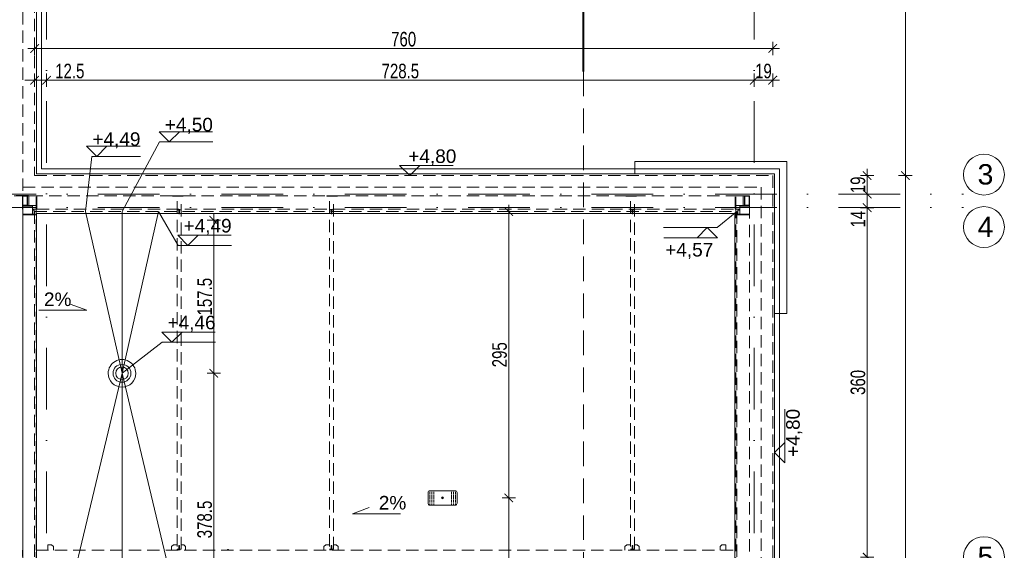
# Model space of a CAD drawing. Header units: millimetres. Extents: x -13532 to 2392, y -5241 to 5322.
# Tile 15 of 256: x -10312 to -9298, y -928 to -381. Entities that reach past the tile are written whole.
import ezdxf

# ---------------------------------------------------------------- set-up
doc = ezdxf.new("R2010")
doc.units = ezdxf.units.MM
for name, pattern in [('DASH', [0.75, 0.5, -0.25]), ('DASHED', [19.05, 12.7, -6.35]), ('KRESKAKROPKA2', [12.7, 6.35, -3.175, 0, -3.175])]:
    doc.linetypes.add(name, pattern=pattern)
doc.layers.get('0').update_dxf_attribs({"lineweight": 9, "true_color": 0x939393})
doc.layers.get('Defpoints').update_dxf_attribs({"true_color": 0xdae6d4})
for name, color, linetype, lineweight in [('- AGP-1_OPISY', 7, 'Continuous', 9), ('- AGP-1_WYMIARY', 8, 'Continuous', 9), ('cz-sr', 150, 'Continuous', 15), ('dach', 151, 'Continuous', 9), ('dach yo', 220, 'Continuous', 13), ('LINII', 7, 'Continuous', 15), ('Wymiarowanie - Poziomy - AGP1', 172, 'Continuous', 5)]:
    doc.layers.add(name, color=color, linetype=linetype, lineweight=lineweight)
for name, color, linetype, lineweight, true_color in [('a___wymiary', 7, 'Continuous', 5, 0x666666), ('KONSTRUKCJA - CIE - AGP1', 7, 'Continuous', 5, 0xbfbfbf), ('OPIS - AGP1', 7, 'Continuous', 0, 0x7f7f7f), ('OSI', 7, 'KRESKAKROPKA2', 5, 0x7f7f7f), ('wymiary', 7, 'Continuous', 5, 0x7f7f7f), ('WYMIARY - AGP1', 7, 'Continuous', 5, 0x716d5a)]:
    doc.layers.add(name, color=color, linetype=linetype, lineweight=lineweight, true_color=true_color)
doc.styles.add('ARIAL', font='arial.ttf', dxfattribs={"width": 0.8})
doc.styles.add('ARIAL NARROW', font='ARIALN.TTF', dxfattribs={"width": 0.9})
doc.styles.add('GENERATED_STYLE_2', font='ARIAL.TTF', dxfattribs={"width": 0.999153})
doc.dimstyles.new('wymiary agp1', dxfattribs={"dimtxt": 15, "dimasz": 5, "dimexe": 5, "dimexo": 5, "dimgap": 1.8, "dimtad": 1, "dimdec": 3, "dimrnd": 0.5, "dimdsep": 46, "dimtxsty": 'ARIAL NARROW', "dimblk": 'znacznik', "dimcen": 1.5, "dimse1": 1, "dimse2": 1, "dimclrd": 256, "dimclre": 256, "dimazin": 0, "dimtfac": 1, "dimtdec": 3, "dimtmove": 1, "dimatfit": 3, "dimldrblk": 'znacznik', "dimfxl": 1000, "dimfxlon": 1, "dimlwd": -1, "dimarcsym": 0})

# ---------------------------------------------------------------- blocks, each defined once
blk = doc.blocks.new('Z$W@#173E0F83')
at = {"layer": 'cz-sr'}
for p, q in [((142.4, 13.9), (142.4, 1.4)), ((-14, -142.5), (-1.5, -142.5))]:
    blk.add_line(p, q, dxfattribs=at)
for points in [[(142.4, 13.9), (-14, 13.9), (-14, -142.5)], [(142.4, 6.4), (-6.5, 6.4), (-6.5, -142.5)], [(142.4, 1.4), (-1.5, 1.4), (-1.5, -142.5)]]:
    blk.add_lwpolyline(points, dxfattribs=at)
blk = doc.blocks.new('osi')
at = {"layer": 'OSI', "ltscale": 10}
for p, q in [((-10284.4, 845.9), (-10284.4, 3158.9)), ((-9555.7, 845.9), (-9555.7, 3158.9)), ((-11756.7, 2211.9), (-9340.1, 2211.9)), ((-11756.7, 2197.9), (-9340.1, 2197.9))]:
    blk.add_line(p, q, dxfattribs=at)
at = {"layer": 'OSI', "linetype": 'Continuous'}
for centre in [(-9319.1, 2231.9), (-9319.1, 2177.9), (-9319.1, 1837.9)]:
    blk.add_circle(centre, 21, dxfattribs=at)
at = {"layer": 'LINII', "color": 18, "true_color": 0x000000, "char_height": 21, "width": 20.203, "attachment_point": 1, "style": 'ARIAL'}
for s, insert in [('{\\fArial|b0|i0|c238|p34;\\W1;3}', (-9325.7, 2242.7)), ('{\\fArial|b0|i0|c238|p34;\\W1;4}', (-9325.7, 2188.7)), ('{\\fArial|b0|i0|c238|p34;\\W1;5}', (-9325.7, 1848.7))]:
    blk.add_mtext(s, dxfattribs=dict(at, insert=insert))
blk = doc.blocks.new('zabezp')
at = {"layer": '- AGP-1_WYMIARY'}
h = blk.add_hatch(color=7, dxfattribs=at)
h.dxf.hatch_style = 1
h.paths.add_polyline_path([(-16112.6, 5302.1, 1), (-16114.6, 5302.1, 1)])
at = {"layer": '- AGP-1_WYMIARY', "color": 7}
blk.add_lwpolyline([(-16128.5, 5307.5), (-16128.5, 5296.6, 0.414214), (-16126.5, 5294.6), (-16100.7, 5294.6, 0.414214), (-16098.7, 5296.6), (-16098.7, 5307.5, 0.414214), (-16100.7, 5309.5), (-16126.5, 5309.5, 0.414214)], format="xyb", close=True, dxfattribs=at)
at = {"layer": '- AGP-1_WYMIARY', "color": 7, "linetype": 'DASH', "ltscale": 2}
for points in [[(-16126.7, 5309.5), (-16126.7, 5294.6)], [(-16124.7, 5309.5), (-16124.7, 5294.6)], [(-16122.7, 5309.5), (-16122.7, 5294.6)], [(-16104.4, 5309.5), (-16104.4, 5294.6)], [(-16102.4, 5309.5), (-16102.4, 5294.6)], [(-16100.4, 5309.5), (-16100.4, 5294.6)]]:
    blk.add_lwpolyline(points, dxfattribs=at)
at = {"layer": '- AGP-1_WYMIARY', "color": 7}
blk.add_circle((-16113.6, 5302.1), 1, dxfattribs=at)
blk = doc.blocks.new('znacznik')
at = {"layer": 'a___wymiary'}
for p, q in [((1.39, 0), (-1.39, 0)), ((0, 1.39), (0, -1.39))]:
    blk.add_line(p, q, dxfattribs=at)
at = {"layer": 'a___wymiary', "const_width": 0.2}
blk.add_lwpolyline([(0.88, 0.88), (-0.88, -0.88)], dxfattribs=at)
blk = doc.blocks.new('*D665')
at = {"layer": 'Defpoints', "color": 0}
for p in [(-9861.7, -873.9), (-9808.4, -873.9), (-9861.7, -1373.9)]:
    blk.add_point(p, dxfattribs=at)
at = {"layer": 'WYMIARY - AGP1'}
blk.add_line((-9808.4, -1368.9), (-9808.4, -878.9), dxfattribs=at)
at = {"layer": 'WYMIARY - AGP1', "xscale": 5, "yscale": 5, "zscale": 5}
for p, rotation in [((-9808.4, -873.9), 90), ((-9808.4, -1373.9), 270)]:
    blk.add_blockref('znacznik', p, dxfattribs=dict(at, rotation=rotation))
at = {"layer": 'WYMIARY - AGP1', "color": 18, "true_color": 0x000000, "insert": (-9817.9, -1123.9), "char_height": 15, "attachment_point": 5, "rotation": 90, "style": 'ARIAL NARROW'}
blk.add_mtext('500', dxfattribs=at)
blk = doc.blocks.new('*D666')
at = {"layer": 'Defpoints', "color": 0}
for p in [(-10230.2, -578.9), (-9808.4, -578.9), (-9861.7, -873.9)]:
    blk.add_point(p, dxfattribs=at)
at = {"layer": 'WYMIARY - AGP1'}
blk.add_line((-9808.4, -868.9), (-9808.4, -583.9), dxfattribs=at)
at = {"layer": 'WYMIARY - AGP1', "xscale": 5, "yscale": 5, "zscale": 5}
for p, rotation in [((-9808.4, -578.9), 90), ((-9808.4, -873.9), 270)]:
    blk.add_blockref('znacznik', p, dxfattribs=dict(at, rotation=rotation))
at = {"layer": 'WYMIARY - AGP1', "color": 18, "true_color": 0x000000, "insert": (-9817.9, -726.4), "char_height": 15, "attachment_point": 5, "rotation": 90, "style": 'ARIAL NARROW'}
blk.add_mtext('295', dxfattribs=at)
blk = doc.blocks.new('DFGSGSGS')
at = {"layer": '- AGP-1_OPISY', "lineweight": 40}
blk.add_lwpolyline([(-9731.4, 2338.1), (-9731.4, 2413.8), (-9678.5, 2413.8), (-9731.4, 2438.6)], dxfattribs=at)
at = {"layer": '- AGP-1_OPISY', "linetype": 'DASHED', "lineweight": 0, "ltscale": 2}
blk.add_lwpolyline([(-9731.4, 2338.1), (-9731.4, 950)], dxfattribs=at)
blk = doc.blocks.new('*D1020')
at = {"layer": 'Defpoints', "color": 0}
for p in [(-9536.6, -410.9), (-10296.7, -541.9), (-9536.6, -550.9)]:
    blk.add_point(p, dxfattribs=at)
at = {"layer": 'WYMIARY - AGP1'}
blk.add_line((-10291.7, -410.9), (-9541.6, -410.9), dxfattribs=at)
at = {"layer": 'WYMIARY - AGP1', "xscale": 5, "yscale": 5, "zscale": 5, "rotation": 180}
blk.add_blockref('znacznik', (-10296.7, -410.9), dxfattribs=at)
at = {"layer": 'WYMIARY - AGP1', "xscale": 5, "yscale": 5, "zscale": 5}
blk.add_blockref('znacznik', (-9536.6, -410.9), dxfattribs=at)
at = {"layer": 'WYMIARY - AGP1', "color": 18, "true_color": 0x000000, "insert": (-9916.7, -401.4), "char_height": 15, "attachment_point": 5, "style": 'ARIAL NARROW'}
blk.add_mtext('760', dxfattribs=at)
blk = doc.blocks.new('*D1021')
at = {"layer": 'Defpoints', "color": 0}
for p in [(-9504.9, -541.9), (-9400, -541.9), (-9504.9, -1696.7)]:
    blk.add_point(p, dxfattribs=at)
at = {"layer": 'WYMIARY - AGP1'}
blk.add_line((-9400, -1691.7), (-9400, -546.9), dxfattribs=at)
at = {"layer": 'WYMIARY - AGP1', "xscale": 5, "yscale": 5, "zscale": 5}
for p, rotation in [((-9400, -541.9), 90), ((-9400, -1696.7), 270)]:
    blk.add_blockref('znacznik', p, dxfattribs=dict(at, rotation=rotation))
at = {"layer": 'WYMIARY - AGP1', "color": 18, "true_color": 0x000000, "insert": (-9409.5, -1092.6), "char_height": 15, "attachment_point": 5, "rotation": 90, "style": 'ARIAL NARROW'}
blk.add_mtext('1155', dxfattribs=at)
blk = doc.blocks.new('*D1186')
at = {"layer": 'Defpoints', "color": 0}
for p in [(-9527.5, -574.9), (-9439.4, -574.9), (-9527.5, -934.9)]:
    blk.add_point(p, dxfattribs=at)
at = {"layer": 'WYMIARY - AGP1'}
blk.add_line((-9439.4, -929.9), (-9439.4, -579.9), dxfattribs=at)
at = {"layer": 'WYMIARY - AGP1', "xscale": 5, "yscale": 5, "zscale": 5}
for p, rotation in [((-9439.4, -574.9), 90), ((-9439.4, -934.9), 270)]:
    blk.add_blockref('znacznik', p, dxfattribs=dict(at, rotation=rotation))
at = {"layer": 'WYMIARY - AGP1', "color": 18, "true_color": 0x000000, "insert": (-9448.8, -754.9), "char_height": 15, "attachment_point": 5, "rotation": 90, "style": 'ARIAL NARROW'}
blk.add_mtext('360', dxfattribs=at)
blk = doc.blocks.new('*D2812')
at = {"layer": 'Defpoints', "color": 0}
for p in [(-10185.7, -587.9), (-10112.2, -587.9), (-10173.6, -745.4)]:
    blk.add_point(p, dxfattribs=at)
at = {"layer": 'WYMIARY - AGP1'}
blk.add_line((-10112.2, -740.4), (-10112.2, -592.9), dxfattribs=at)
at = {"layer": 'WYMIARY - AGP1', "xscale": 5, "yscale": 5, "zscale": 5}
for p, rotation in [((-10112.2, -587.9), 90), ((-10112.2, -745.4), 270)]:
    blk.add_blockref('znacznik', p, dxfattribs=dict(at, rotation=rotation))
at = {"layer": 'WYMIARY - AGP1', "color": 18, "true_color": 0x000000, "insert": (-10121.6, -666.6), "char_height": 15, "attachment_point": 5, "rotation": 90, "style": 'ARIAL NARROW'}
blk.add_mtext('157.5', dxfattribs=at)
blk = doc.blocks.new('*D2813')
at = {"layer": 'Defpoints', "color": 0}
for p in [(-10173.6, -745.4), (-10166.7, -1123.9), (-10112.2, -1123.9)]:
    blk.add_point(p, dxfattribs=at)
at = {"layer": 'WYMIARY - AGP1'}
blk.add_line((-10112.2, -750.4), (-10112.2, -1118.9), dxfattribs=at)
at = {"layer": 'WYMIARY - AGP1', "xscale": 5, "yscale": 5, "zscale": 5}
for p, rotation in [((-10112.2, -745.4), 90), ((-10112.2, -1123.9), 270)]:
    blk.add_blockref('znacznik', p, dxfattribs=dict(at, rotation=rotation))
at = {"layer": 'WYMIARY - AGP1', "color": 18, "true_color": 0x000000, "insert": (-10121.6, -896.1), "char_height": 15, "attachment_point": 5, "rotation": 90, "style": 'ARIAL NARROW'}
blk.add_mtext('378.5', dxfattribs=at)
blk = doc.blocks.new('dffdh')
at = {"layer": 'KONSTRUKCJA - CIE - AGP1', "linetype": 'DASHED'}
for p, q in [((-31539, 7096.7), (-31553.6, 7096.7)), ((-31553.6, 7096.4), (-31545, 7096.4)), ((-31540, 7096.4), (-31545, 7096.4)), ((-31545, 7086.4), (-31545, 7096.4)), ((-31545, 7092.4), (-31545, 7096.4)), ((-31545, 7092.4), (-31545, 7092.4)), ((-31545, 7092.2), (-31545, 7092.4)), ((-31545, 7092.4), (-31545, 7092.2)), ((-31545, 7091.9), (-31545, 7092.2)), ((-31545, 7092.2), (-31545, 7091.9)), ((-31545, 7091.4), (-31545, 7091.9)), ((-31545, 7091.9), (-31545, 7091.4)), ((-31545, 7090.9), (-31545, 7091.4)), ((-31545, 7091.4), (-31545, 7090.9)), ((-31545, 7090.5), (-31545, 7090.9)), ((-31545, 7090.9), (-31545, 7090.5)), ((-31545, 7090.5), (-31545, 7090.4)), ((-31545, 7090.4), (-31545, 7090.5)), ((-31545, 7086.4), (-31545, 7090.4)), ((-31545, 7090.4), (-31545, 7090.4)), ((-31544.6, 7086.8), (-31544.6, 7096)), ((-31544.6, 7096), (-31540.4, 7096)), ((-31540.4, 7096), (-31540.4, 7086.8)), ((-31540.4, 7092.4), (-31540.4, 7096)), ((-31540.4, 7092.4), (-31540.4, 7092.4)), ((-31540.4, 7092.2), (-31540.4, 7092.4)), ((-31540.4, 7092.4), (-31540.4, 7092.2)), ((-31540.4, 7091.9), (-31540.4, 7092.2)), ((-31540.4, 7092.2), (-31540.4, 7091.9)), ((-31540.4, 7091.4), (-31540.4, 7091.9)), ((-31540.4, 7091.9), (-31540.4, 7091.4)), ((-31540.4, 7090.9), (-31540.4, 7091.4)), ((-31540.4, 7091.4), (-31540.4, 7090.9)), ((-31540.4, 7090.5), (-31540.4, 7090.9)), ((-31540.4, 7090.9), (-31540.4, 7090.5)), ((-31540.4, 7090.5), (-31540.4, 7090.4)), ((-31540.4, 7090.4), (-31540.4, 7090.5)), ((-31540.4, 7086.8), (-31540.4, 7090.4)), ((-31540.4, 7090.4), (-31540.4, 7090.4)), ((-31540, 7096.4), (-31539.9, 7096.4)), ((-31540, 7086.4), (-31540, 7096.4)), ((-31540, 7096.2), (-31539.9, 7096.2)), ((-31540, 7096.1), (-31539.9, 7096.1)), ((-31539.9, 7096.4), (-31538.4, 7096.4)), ((-31539.9, 7086.4), (-31539.9, 7096.4)), ((-31539, 7096.4), (-31539, 7096.7)), ((-31538.4, 7096.4), (-31530.9, 7096.4)), ((-31538.4, 7086.4), (-31538.4, 7096.4)), ((-31530.3, 7096.4), (-31530.9, 7096.4)), ((-31530.9, 7082.4), (-31530.9, 7096.4)), ((-31530.3, 7082.4), (-31530.3, 7096.4)), ((-31390.7, 7096.4), (-31530.3, 7096.4)), ((-31530.3, 7096.4), (-31530.3, 7082.4)), ((-31390.7, 7096), (-31390.7, 7096.4)), ((-31390.7, 7096.4), (-31390.2, 7096.4)), ((-31390.7, 7096.1), (-31390.2, 7096.1)), ((-31379.7, 7096), (-31390.7, 7096)), ((-31380.2, 7096.4), (-31390.2, 7096.4)), ((-31390.2, 7096), (-31390.2, 7096.4)), ((-31390.2, 7096.4), (-31390.2, 7096)), ((-31385.8, 7090.7), (-31385.8, 6732.1)), ((-31381.8, 6732.1), (-31381.8, 7090.7)), ((-31380.2, 7096), (-31380.2, 7096.4)), ((-31380.2, 7096.4), (-31379.7, 7096.4)), ((-31380.2, 7096.1), (-31379.7, 7096.1)), ((-31379.7, 7096.4), (-31379.7, 7096)), ((-31379.7, 7096.4), (-31231.7, 7096.4)), ((-31231.7, 7096.4), (-31231.2, 7096.4)), ((-31231.7, 7096), (-31231.7, 7096.4)), ((-31231.7, 7096.1), (-31231.2, 7096.1)), ((-31220.7, 7096), (-31231.7, 7096)), ((-31220.8, 7096.4), (-31231.2, 7096.4)), ((-31231.2, 7096.4), (-31231.2, 7096.4)), ((-31221.2, 7096.4), (-31231.2, 7096.4)), ((-31231.2, 7096), (-31231.2, 7096.4)), ((-31231.2, 7096.4), (-31231.2, 7096)), ((-31228.8, 7090.7), (-31228.8, 6732.1)), ((-31224.8, 6732.1), (-31224.8, 7090.7)), ((-31221.2, 7096.1), (-31221.2, 7096.4)), ((-31221.2, 7096), (-31221.2, 7096.4)), ((-31221.2, 7096.1), (-31220.7, 7096.1)), ((-31220.8, 7096.1), (-31220.8, 7096.4)), ((-31220.8, 7096.4), (-31220.7, 7096.4)), ((-31220.7, 7096.4), (-31220.7, 7096)), ((-31220.7, 7096.4), (-30923.7, 7096.4)), ((-30923.7, 7096), (-30923.7, 7096.4)), ((-30923.7, 7096.4), (-30923.2, 7096.4)), ((-30923.7, 7096.1), (-30923.2, 7096.1)), ((-30912.7, 7096), (-30923.7, 7096)), ((-30913.2, 7096.4), (-30923.2, 7096.4)), ((-30923.2, 7096.4), (-30923.2, 7096)), ((-30923.2, 7096), (-30923.2, 7096.4)), ((-30918.8, 7090.7), (-30918.8, 6732.1)), ((-30914.8, 6732.1), (-30914.8, 7090.7)), ((-30913.2, 7096), (-30913.2, 7096.4)), ((-30913.2, 7096.4), (-30912.7, 7096.4)), ((-30913.2, 7096.1), (-30912.7, 7096.1)), ((-30808.1, 7096.4), (-30912.7, 7096.4)), ((-30912.7, 7096.4), (-30912.7, 7096)), ((-30811.1, 7082.4), (-30811.1, 7096.4)), ((-30810.5, 7096.4), (-30811.1, 7096.4)), ((-30811.1, 7082.4), (-30811.1, 7096.4)), ((-30810.5, 7096.4), (-30803, 7096.4)), ((-30810.5, 7082.4), (-30810.5, 7096.4)), ((-30803, 7096.4), (-30801.5, 7096.4)), ((-30803, 7086.4), (-30803, 7096.4)), ((-30796.5, 7096.4), (-30801.5, 7096.4)), ((-30801.5, 7096.4), (-30801.5, 7086.4)), ((-30801.1, 7086.8), (-30801.1, 7096)), ((-30801.1, 7096), (-30796.9, 7096)), ((-30796.9, 7096), (-30796.9, 7086.8)), ((-30796.9, 7092.4), (-30796.9, 7096)), ((-30796.9, 7092.4), (-30796.9, 7092.4)), ((-30796.9, 7092.2), (-30796.9, 7092.4)), ((-30796.9, 7092.4), (-30796.9, 7092.2)), ((-30796.9, 7091.9), (-30796.9, 7092.2)), ((-30796.9, 7092.2), (-30796.9, 7091.9)), ((-30796.9, 7091.4), (-30796.9, 7091.9)), ((-30796.9, 7091.9), (-30796.9, 7091.4)), ((-30796.9, 7090.9), (-30796.9, 7091.4)), ((-30796.9, 7091.4), (-30796.9, 7090.9)), ((-30796.9, 7090.5), (-30796.9, 7090.9)), ((-30796.9, 7090.9), (-30796.9, 7090.5)), ((-30796.9, 7090.5), (-30796.9, 7090.4)), ((-30796.9, 7090.4), (-30796.9, 7090.5)), ((-30796.9, 7086.8), (-30796.9, 7090.4)), ((-30796.9, 7090.4), (-30796.9, 7090.4)), ((-30796.5, 7096.4), (-30796.5, 7076.4)), ((-30796.5, 7096.4), (-30796.5, 7096.4)), ((-30796.5, 7096.4), (-30796.5, 7076.4)), ((-30796.5, 7076.4), (-30796.5, 7096.4)), ((-30796.5, 7096.4), (-30796.5, 7096.4)), ((-30796.5, 7096.4), (-30796.5, 7096.4)), ((-30796.5, 7096.4), (-30796.5, 7076.4)), ((-30796.5, 7086.4), (-30796.5, 7096.4)), ((-30796.5, 7095.6), (-30796.5, 7089.8)), ((-30796.5, 7088.9), (-30796.5, 7083.1)), ((-31545, 7082.6), (-31545, 7086.4)), ((-31545, 7086.4), (-31545, 7086.4)), ((-31545, 7086.4), (-31540, 7086.4)), ((-31545, 7082.6), (-31544.9, 7082.6)), ((-31544.9, 7084.9), (-31544.9, 7086.4)), ((-31544.9, 7085.8), (-31544.9, 6729.9)), ((-31544.9, 7077.4), (-31544.9, 7084.9)), ((-31544.9, 7084.9), (-31534.9, 7084.9)), ((-31544.9, 7076.8), (-31544.9, 7077.4)), ((-31544.9, 7077.4), (-31530.9, 7077.4)), ((-31540.4, 7086.8), (-31544.6, 7086.8)), ((-31540, 7086.4), (-31538.4, 7086.4)), ((-31538.4, 7086.4), (-31539.9, 7086.4)), ((-31530.9, 7086.4), (-31538.4, 7086.4)), ((-31534.9, 7084.9), (-31534.9, 7086.4)), ((-31534.9, 7077.4), (-31534.9, 7084.9)), ((-31534.9, 7082.6), (-31530.9, 7082.6)), ((-31534.9, 7081.6), (-31533.1, 7081.6)), ((-31533.1, 7081.6), (-31533.1, 7077.4)), ((-31530.9, 6545), (-31530.9, 7085.8)), ((-31530.3, 7082.4), (-31530.9, 7082.4)), ((-31530.9, 7082.4), (-31530.9, 7076.4)), ((-31530.9, 7076.4), (-31530.9, 7082.4)), ((-31530.9, 7082.4), (-31530.9, 7076.4)), ((-31530.9, 7077.4), (-31530.9, 7082.4)), ((-31530.9, 7076.8), (-31530.9, 7077.4)), ((-31530.3, 7082.4), (-30808.1, 7082.4)), ((-31385.8, 7081.7), (-31384.1, 7081.7)), ((-31384.7, 7082), (-31384.7, 7082.4)), ((-31384.1, 7082), (-31384.7, 7082)), ((-31384.1, 7082.4), (-31384.1, 7082)), ((-31384.1, 7082.2), (-31383.5, 7082.2)), ((-31384.1, 7077.7), (-31384.1, 7082)), ((-31383.5, 7077.7), (-31384.1, 7077.7)), ((-31383.5, 7077.7), (-31383.5, 7082.4)), ((-31383.5, 7081.7), (-31381.8, 7081.7)), ((-31228.8, 7081.7), (-31227.1, 7081.7)), ((-31227.7, 7082), (-31227.7, 7082.4)), ((-31227.1, 7082), (-31227.7, 7082)), ((-31227.1, 7082.4), (-31227.1, 7082)), ((-31227.1, 7082.2), (-31226.5, 7082.2)), ((-31227.1, 7077.7), (-31227.1, 7082)), ((-31226.5, 7077.7), (-31227.1, 7077.7)), ((-31226.5, 7077.7), (-31226.5, 7082.4)), ((-31226.5, 7081.7), (-31224.8, 7081.7)), ((-30918.8, 7081.7), (-30917.1, 7081.7)), ((-30917.7, 7082), (-30917.7, 7082.4)), ((-30917.1, 7082), (-30917.7, 7082)), ((-30917.1, 7082.4), (-30917.1, 7082)), ((-30917.1, 7082.2), (-30916.5, 7082.2)), ((-30917.1, 7077.7), (-30917.1, 7082)), ((-30916.5, 7077.7), (-30917.1, 7077.7)), ((-30916.5, 7077.7), (-30916.5, 7082.4)), ((-30916.5, 7081.7), (-30914.8, 7081.7)), ((-30810.5, 7082.4), (-30811.1, 7082.4)), ((-30810.5, 7086.4), (-30803, 7086.4)), ((-30810.5, 7085.8), (-30810.5, 6545)), ((-30810.5, 7082.6), (-30806.5, 7082.6)), ((-30810.5, 7082.4), (-30810.5, 7082.4)), ((-30810.5, 7082.4), (-30810.5, 7077.4)), ((-30796.5, 7077.4), (-30810.5, 7077.4)), ((-30810.5, 7077.4), (-30810.5, 7076.8)), ((-30808.3, 7077.4), (-30808.3, 7081.6)), ((-30808.3, 7081.6), (-30806.5, 7081.6)), ((-30806.5, 7084.9), (-30806.5, 7086.4)), ((-30806.5, 7077.4), (-30806.5, 7084.9)), ((-30796.5, 7084.9), (-30806.5, 7084.9)), ((-30803, 7086.4), (-30801.5, 7086.4)), ((-30803, 7086.4), (-30801.5, 7086.4)), ((-30801.5, 7086.4), (-30796.5, 7086.4)), ((-30796.9, 7086.8), (-30801.1, 7086.8)), ((-30796.5, 7084.9), (-30796.5, 7086.4)), ((-30796.5, 6729.9), (-30796.5, 7085.8)), ((-30796.5, 7077.4), (-30796.5, 7084.9)), ((-30796.5, 7077.4), (-30796.5, 7076.8)), ((-31544.9, 7076.8), (-31530.9, 7076.8)), ((-31530.9, 7076.8), (-31544.9, 7076.8)), ((-31530.9, 7076.4), (-31530.9, 7076.4)), ((-31530.9, 7076.4), (-31530.9, 7076.4)), ((-30796.5, 7076.8), (-30810.5, 7076.8)), ((-30796.5, 7076.8), (-30810.5, 7076.8)), ((-30796.5, 7076.4), (-30796.5, 7076.4)), ((-30796.5, 7076.4), (-30796.5, 7076.4)), ((-30796.5, 7076.4), (-30796.5, 7076.4)), ((-31530.9, 6731.1), (-31530.9, 6737.4)), ((-31530.9, 6737.4), (-31530.9, 6737.4)), ((-31530.9, 6731.1), (-31530.9, 6737.4)), ((-31530.9, 6731.1), (-31530.9, 6737.4)), ((-31530.9, 6737.4), (-31530.9, 6737.4)), ((-31530.9, 6731.1), (-31530.9, 6737.4)), ((-31515.1, 6736.6), (-31519.1, 6736.6)), ((-31519.1, 6731.1), (-31519.1, 6736.6)), ((-31515.1, 6736.6), (-31513.1, 6735.1)), ((-31515.1, 6736.6), (-31515.1, 6736.6)), ((-31513.1, 6735.1), (-31515.1, 6736.6)), ((-31513.1, 6735.1), (-31513.1, 6731.1)), ((-31513.1, 6735.1), (-31513.1, 6735.1)), ((-31513.1, 6731.1), (-31513.1, 6735.1)), ((-31389.7, 6736.6), (-31391.7, 6735.1)), ((-31391.7, 6735.1), (-31391.7, 6731.1)), ((-31385.8, 6736.6), (-31389.7, 6736.6)), ((-31384.1, 6731.8), (-31384.1, 6736.1)), ((-31383.5, 6736.1), (-31384.1, 6736.1)), ((-31383.5, 6731.1), (-31383.5, 6736.1)), ((-31379.1, 6736.6), (-31381.8, 6736.6)), ((-31379.1, 6736.6), (-31377.1, 6735.1)), ((-31379.1, 6736.6), (-31379.1, 6736.6)), ((-31377.1, 6735.1), (-31379.1, 6736.6)), ((-31377.1, 6735.1), (-31377.1, 6731.1)), ((-31377.1, 6735.1), (-31377.1, 6735.1)), ((-31377.1, 6731.1), (-31377.1, 6735.1)), ((-31232.7, 6736.6), (-31234.7, 6735.1)), ((-31234.7, 6735.1), (-31234.7, 6731.1)), ((-31228.8, 6736.6), (-31232.7, 6736.6)), ((-31227.1, 6731.8), (-31227.1, 6736.1)), ((-31226.5, 6736.1), (-31227.1, 6736.1)), ((-31226.5, 6731.1), (-31226.5, 6736.1)), ((-31222.1, 6736.6), (-31224.8, 6736.6)), ((-31222.1, 6736.6), (-31220.1, 6735.1)), ((-31222.1, 6736.6), (-31222.1, 6736.6)), ((-31220.1, 6735.1), (-31222.1, 6736.6)), ((-31220.1, 6735.1), (-31220.1, 6731.1)), ((-31220.1, 6735.1), (-31220.1, 6735.1)), ((-31220.1, 6731.1), (-31220.1, 6735.1)), ((-30922.7, 6736.6), (-30924.7, 6735.1)), ((-30924.7, 6735.1), (-30924.7, 6731.1)), ((-30918.8, 6736.6), (-30922.7, 6736.6)), ((-30917.1, 6731.8), (-30917.1, 6736.1)), ((-30916.5, 6736.1), (-30917.1, 6736.1)), ((-30916.5, 6731.1), (-30916.5, 6736.1)), ((-30912.1, 6736.6), (-30914.8, 6736.6)), ((-30912.1, 6736.6), (-30910.1, 6735.1)), ((-30912.1, 6736.6), (-30912.1, 6736.6)), ((-30910.1, 6735.1), (-30912.1, 6736.6)), ((-30910.1, 6735.1), (-30910.1, 6731.1)), ((-30910.1, 6735.1), (-30910.1, 6735.1)), ((-30910.1, 6731.1), (-30910.1, 6735.1)), ((-30824.8, 6736.6), (-30826.8, 6735.1)), ((-30826.8, 6735.1), (-30826.8, 6731.1)), ((-30820.8, 6736.6), (-30824.8, 6736.6)), ((-30820.8, 6731.1), (-30820.8, 6736.6)), ((-30820.8, 6731.1), (-30820.8, 6736.6)), ((-30810.6, 6737.4), (-30810.5, 6737.4)), ((-30810.6, 6731.1), (-30810.6, 6737.4)), ((-31545, 6724.7), (-31545, 6731.1)), ((-31545, 6731.1), (-31544.9, 6731.1)), ((-31530.9, 6731.1), (-30807.5, 6731.1)), ((-31385.8, 6732.1), (-31384.1, 6732.1)), ((-31385.7, 6731.1), (-31385.7, 6732.1)), ((-31385.7, 6731.1), (-31385.7, 6732.1)), ((-31384.7, 6731.1), (-31384.7, 6731.8)), ((-31384.7, 6731.8), (-31384.1, 6731.8)), ((-31384.1, 6731.8), (-31384.1, 6731.1)), ((-31384.1, 6731.6), (-31383.5, 6731.6)), ((-31383.5, 6732.1), (-31381.8, 6732.1)), ((-31383.1, 6731.1), (-31383.1, 6732.1)), ((-31334.1, 6731.1), (-31334.1, 6731.8)), ((-31334.1, 6731.8), (-31333.1, 6731.8)), ((-31333.1, 6731.8), (-31333.1, 6731.1)), ((-31228.8, 6732.1), (-31227.1, 6732.1)), ((-31228.7, 6731.1), (-31228.7, 6732.1)), ((-31228.7, 6731.1), (-31228.7, 6732.1)), ((-31227.7, 6731.1), (-31227.7, 6731.8)), ((-31227.7, 6731.8), (-31227.1, 6731.8)), ((-31227.1, 6731.8), (-31227.1, 6731.1)), ((-31227.1, 6731.6), (-31226.5, 6731.6)), ((-31226.5, 6732.1), (-31224.8, 6732.1)), ((-31226.1, 6731.1), (-31226.1, 6732.1)), ((-30918.8, 6732.1), (-30917.1, 6732.1)), ((-30918.7, 6731.1), (-30918.7, 6732.1)), ((-30918.7, 6731.1), (-30918.7, 6732.1)), ((-30917.7, 6731.1), (-30917.7, 6731.8)), ((-30917.7, 6731.8), (-30917.1, 6731.8)), ((-30917.1, 6731.8), (-30917.1, 6731.1)), ((-30917.1, 6731.6), (-30916.5, 6731.6)), ((-30916.5, 6732.1), (-30914.8, 6732.1)), ((-30916.1, 6731.1), (-30916.1, 6732.1))]:
    blk.add_line(p, q, dxfattribs=at)
blk = doc.blocks.new('*D4723')
at = {"layer": 'Defpoints', "color": 0}
for p in [(-10265.5, 210.1), (-10261.1, -541.9), (-9400, -541.9)]:
    blk.add_point(p, dxfattribs=at)
at = {"layer": 'WYMIARY - AGP1'}
blk.add_line((-9400, 205.1), (-9400, -536.9), dxfattribs=at)
at = {"layer": 'WYMIARY - AGP1', "xscale": 5, "yscale": 5, "zscale": 5}
for p, rotation in [((-9400, 210.1), 90), ((-9400, -541.9), 270)]:
    blk.add_blockref('znacznik', p, dxfattribs=dict(at, rotation=rotation))
at = {"layer": 'WYMIARY - AGP1', "color": 18, "true_color": 0x000000, "insert": (-9409.5, -165.9), "char_height": 15, "attachment_point": 5, "rotation": 90, "style": 'ARIAL NARROW'}
blk.add_mtext('752', dxfattribs=at)
blk = doc.blocks.new('*D5316')
at = {"layer": 'Defpoints', "color": 0}
for p in [(-9512.4, -560.9), (-9439.4, -560.9), (-9512.4, -574.9)]:
    blk.add_point(p, dxfattribs=at)
at = {"layer": 'WYMIARY - AGP1'}
blk.add_line((-9439.4, -569.9), (-9439.4, -565.9), dxfattribs=at)
at = {"layer": 'WYMIARY - AGP1', "xscale": 5, "yscale": 5, "zscale": 5}
for p, rotation in [((-9439.4, -560.9), 90), ((-9439.4, -574.9), 270)]:
    blk.add_blockref('znacznik', p, dxfattribs=dict(at, rotation=rotation))
at = {"layer": 'WYMIARY - AGP1', "color": 18, "true_color": 0x000000, "insert": (-9448.7, -586.8), "char_height": 15, "attachment_point": 5, "rotation": 90, "style": 'ARIAL NARROW'}
blk.add_mtext('14', dxfattribs=at)
blk = doc.blocks.new('*D5336')
at = {"layer": 'Defpoints', "color": 0}
for p in [(-9536.6, -541.9), (-9439.4, -541.9), (-9495.3, -560.9)]:
    blk.add_point(p, dxfattribs=at)
at = {"layer": 'WYMIARY - AGP1'}
blk.add_line((-9439.4, -555.9), (-9439.4, -546.9), dxfattribs=at)
at = {"layer": 'WYMIARY - AGP1', "xscale": 5, "yscale": 5, "zscale": 5}
for p, rotation in [((-9439.4, -541.9), 90), ((-9439.4, -560.9), 270)]:
    blk.add_blockref('znacznik', p, dxfattribs=dict(at, rotation=rotation))
at = {"layer": 'WYMIARY - AGP1', "color": 18, "true_color": 0x000000, "insert": (-9448.8, -551.4), "char_height": 15, "attachment_point": 5, "rotation": 90, "style": 'ARIAL NARROW'}
blk.add_mtext('19', dxfattribs=at)
blk = doc.blocks.new('*D5338')
at = {"layer": 'Defpoints', "color": 0}
for p in [(-10284.4, -443.6), (-10296.7, -515.2), (-10284.4, -515.2)]:
    blk.add_point(p, dxfattribs=at)
at = {"layer": 'WYMIARY - AGP1'}
for p, q in [((-10301.7, -443.6), (-10306.7, -443.6)), ((-10296.7, -443.6), (-10284.4, -443.6)), ((-10284.4, -443.6), (-10244.8, -443.6)), ((-10279.4, -443.6), (-10274.4, -443.6))]:
    blk.add_line(p, q, dxfattribs=at)
at = {"layer": 'WYMIARY - AGP1', "xscale": 5, "yscale": 5, "zscale": 5}
blk.add_blockref('znacznik', (-10296.7, -443.6), dxfattribs=at)
at = {"layer": 'WYMIARY - AGP1', "xscale": 5, "yscale": 5, "zscale": 5, "rotation": 180}
blk.add_blockref('znacznik', (-10284.4, -443.6), dxfattribs=at)
at = {"layer": 'WYMIARY - AGP1', "color": 18, "true_color": 0x000000, "insert": (-10260.5, -434.2), "char_height": 15, "attachment_point": 5, "style": 'ARIAL NARROW'}
blk.add_mtext('12.5', dxfattribs=at)
blk = doc.blocks.new('*D5339')
at = {"layer": 'Defpoints', "color": 0}
for p in [(-9555.7, -443.6), (-10284.4, -519.8), (-9555.7, -519.8)]:
    blk.add_point(p, dxfattribs=at)
at = {"layer": 'WYMIARY - AGP1'}
blk.add_line((-10279.4, -443.6), (-9560.7, -443.6), dxfattribs=at)
at = {"layer": 'WYMIARY - AGP1', "xscale": 5, "yscale": 5, "zscale": 5, "rotation": 180}
blk.add_blockref('znacznik', (-10284.4, -443.6), dxfattribs=at)
at = {"layer": 'WYMIARY - AGP1', "xscale": 5, "yscale": 5, "zscale": 5}
blk.add_blockref('znacznik', (-9555.7, -443.6), dxfattribs=at)
at = {"layer": 'WYMIARY - AGP1', "color": 18, "true_color": 0x000000, "insert": (-9920.1, -434.2), "char_height": 15, "attachment_point": 5, "style": 'ARIAL NARROW'}
blk.add_mtext('728.5', dxfattribs=at)
blk = doc.blocks.new('*D5340')
at = {"layer": 'Defpoints', "color": 0}
for p in [(-9536.6, -443.6), (-9555.7, -505.5), (-9536.6, -541.9)]:
    blk.add_point(p, dxfattribs=at)
at = {"layer": 'WYMIARY - AGP1'}
blk.add_line((-9550.7, -443.6), (-9541.6, -443.6), dxfattribs=at)
at = {"layer": 'WYMIARY - AGP1', "xscale": 5, "yscale": 5, "zscale": 5, "rotation": 180}
blk.add_blockref('znacznik', (-9555.7, -443.6), dxfattribs=at)
at = {"layer": 'WYMIARY - AGP1', "xscale": 5, "yscale": 5, "zscale": 5}
blk.add_blockref('znacznik', (-9536.6, -443.6), dxfattribs=at)
at = {"layer": 'WYMIARY - AGP1', "color": 18, "true_color": 0x000000, "insert": (-9546.2, -434.2), "char_height": 15, "attachment_point": 5, "style": 'ARIAL NARROW'}
blk.add_mtext('19', dxfattribs=at)

msp = doc.modelspace()

# ---------------------------------------------------------------- linework, layer by layer
at = {"layer": 'dach'}
for p, q in [((-10289.7067, 217.0358), (-10289.7067, -534.8765)), ((-10294.7067, 212.0358), (-10294.7067, -539.8765)), ((-10289.7067, -534.8765), (-9529.638, -534.8765)), ((-9529.638, -534.8765), (-9529.638, -1703.877)), ((-10294.7067, -539.8765), (-9534.638, -539.8765)), ((-9534.638, -539.8765), (-9534.638, -1698.877)), ((-10294.7067, -580.8765), (-9575.638, -580.8765)), ((-10294.7067, -580.8765), (-10294.7067, -1657.877)), ((-9575.638, -580.8765), (-9575.638, -1657.877))]:
    msp.add_line(p, q, dxfattribs=at)
at = {"layer": 'dach', "linetype": 'DASHED'}
for p, q in [((-10296.7067, 210.136), (-10296.7067, -541.8765)), ((-10308.7067, 198.135), (-10308.7067, -1659.877)), ((-10296.7067, -541.8765), (-9536.638, -541.8765)), ((-9536.638, -541.8765), (-9536.638, -1696.877)), ((-10308.7067, -553.8765), (-9548.638, -553.8765)), ((-9548.638, -553.8765), (-9548.638, -1684.877)), ((-10296.7067, -578.8765), (-9573.638, -578.8752)), ((-10296.7067, -578.8765), (-10296.7067, -1659.877)), ((-9573.638, -578.8752), (-9573.638, -1659.877))]:
    msp.add_line(p, q, dxfattribs=at)
at = {"layer": 'dach yo'}
for p, q in [((-10206.7067, -745.3681), (-10244.1542, -578.8765)), ((-10206.7067, -1659.877), (-10206.7087, -578.8763)), ((-10169.2593, -578.8765), (-10206.7067, -745.3681))]:
    msp.add_line(p, q, dxfattribs=at)
msp.add_lwpolyline([(-10296.7067, -1123.877), (-10206.7067, -745.3717), (-10116.7067, -1123.877)], dxfattribs=at)
for major_axis, start_param, end_param in [((-10.0409, -10.0409), 2.35619449, 5.497787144), ((6.5266, -6.5266), 0.785398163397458, 7.068583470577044), ((4.5184, -4.5184), 0.7853981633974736, 7.06858347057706), ((-10.0409, -10.0409), 5.497787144, 8.639379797)]:
    msp.add_ellipse((-10206.7513, -745.4916), major_axis=major_axis, ratio=1, start_param=start_param, end_param=end_param, dxfattribs=at)
at = {"layer": 'OPIS - AGP1'}
for p, q in [((-10168.5603, -496.7058), (-10113.428, -496.7058)), ((-10243.1793, -511.6609), (-10188.047, -511.6609)), ((-10168.274, -507.1483), (-10113.1417, -507.1483)), ((-10237.743, -522.1034), (-10187.7607, -522.1034)), ((-9920.891, -531.434), (-9865.7587, -531.434)), ((-10149.0174, -613.7042), (-10169.2593, -578.8765)), ((-9593.8782, -595.425), (-9573.6363, -578.8752)), ((-9593.8782, -595.425), (-9649.0105, -595.425)), ((-10149.3036, -603.2617), (-10094.1713, -603.2617)), ((-9593.5919, -605.8675), (-9648.7242, -605.8675)), ((-10149.0174, -613.7042), (-10093.885, -613.7042)), ((-10165.7964, -702.9907), (-10110.6641, -702.9907)), ((-10206.7067, -745.3717), (-10165.5101, -713.4332)), ((-10165.5101, -713.4332), (-10110.3778, -713.4332)), ((-9524.1955, -837.5975), (-9524.1955, -782.4652))]:
    msp.add_line(p, q, dxfattribs=at)
for points in [[(-10168.5603, -496.7058), (-10158.1178, -507.1483), (-10147.6753, -496.7058)], [(-10243.1793, -511.6609), (-10232.7368, -522.1034), (-10222.2943, -511.6609)], [(-10206.7067, -578.8765), (-10168.274, -507.1483)], [(-10244.1542, -578.8765), (-10237.743, -522.1034)], [(-9920.891, -531.434), (-9910.4485, -541.8765), (-9900.006, -531.434)], [(-9593.5919, -605.8675), (-9604.0344, -595.425), (-9614.4769, -605.8675)], [(-10149.3036, -603.2617), (-10138.8611, -613.7042), (-10128.4186, -603.2617)], [(-10292.5441, -680.605), (-10242.8289, -680.605), (-10259.977, -674.2689)], [(-10165.7964, -702.9907), (-10155.3539, -713.4332), (-10144.9114, -702.9907)], [(-9524.1955, -837.5975), (-9534.638, -827.155), (-9524.1955, -816.7125)], [(-9919.7762, -890.1844), (-9969.4914, -890.1844), (-9952.3433, -883.8483)]]:
    msp.add_lwpolyline(points, dxfattribs=at)

# ---------------------------------------------------------------- block references
at = {"layer": '- AGP-1_WYMIARY'}
msp.add_blockref('zabezp', (6236.9803, -6175.946), dxfattribs=at)
at = {"xscale": -1}
msp.add_blockref('Z$W@#173E0F83', (-9536.138, -541.2765), dxfattribs=at)
at = {"layer": 'cz-sr'}
msp.add_blockref('osi', (0, -2772.7313), dxfattribs=at)
at = {"layer": 'wymiary'}
for name, p in [('DFGSGSGS', (0, -2772.7311)), ('dffdh', (21235.8836, -7658.9495))]:
    msp.add_blockref(name, p, dxfattribs=at)

# ---------------------------------------------------------------- texts
at = {"layer": 'Wymiarowanie - Poziomy - AGP1', "char_height": 14, "style": 'GENERATED_STYLE_2'}
for s, insert, attachment_point in [('+4,50', (-10162.5603, -482.3058), 1), ('+4,49', (-10237.1793, -497.2609), 1), ('+4,80', (-9911.8944, -531.434), 7), ('+4,49', (-10143.3036, -586.4385), 1), ('+4,57', (-9597.8552, -627.7931), 9), ('2%', (-10287.0924, -662.2658), 1), ('+4,46', (-10159.7964, -686.1675), 1), ('2%', (-9914.0023, -871.8452), 3)]:
    msp.add_mtext(s, dxfattribs=dict(at, insert=insert, attachment_point=attachment_point))
at = {"layer": 'Wymiarowanie - Poziomy - AGP1', "insert": (-9506.2172, -831.5975), "char_height": 14, "attachment_point": 7, "rotation": 90, "style": 'GENERATED_STYLE_2'}
msp.add_mtext('+4,80', dxfattribs=at)

# ---------------------------------------------------------------- dimensions: what is measured, and where the dimension line sits
at = {"layer": 'WYMIARY - AGP1'}
for base, p1, p2, override, picture, middle in [((-9400.0377, -541.8765), (-10265.5066, 210.1356), (-10261.1065, -541.8765), {"dimblk": 'znacznik'}, '*D4723', (-9409.4963, -165.8704)), ((-9808.4348, -578.8764), (-9861.686, -873.877), (-10230.2236, -578.8764), {"dimblk": 'znacznik', "dimclrd": 256, "dimclre": 256}, '*D666', (-9817.8934, -726.3767)), ((-9439.3583, -574.8772), (-9527.4708, -934.8772), (-9527.4708, -574.8772), {"dimblk": 'znacznik', "dimclrd": 256, "dimclre": 256}, '*D1186', (-9448.8169, -754.8772)), ((-10112.1557, -587.877), (-10173.5733, -745.3717), (-10185.6514, -587.877), {"dimblk": 'znacznik', "dimclrd": 256, "dimclre": 256}, '*D2812', (-10121.6143, -666.6244)), ((-9808.4348, -873.877), (-9861.686, -1373.877), (-9861.686, -873.877), {"dimblk": 'znacznik', "dimclrd": 256, "dimclre": 256}, '*D665', (-9817.8934, -1123.877))]:
    dim = msp.add_linear_dim(base=base, p1=p1, p2=p2, angle=90, dimstyle='wymiary agp1', override=override, dxfattribs=at)
    dim.commit()
    dim.dimension.update_dxf_attribs({"geometry": picture, "text_midpoint": middle})
dim = msp.add_linear_dim(base=(-9536.638, -410.8772), p1=(-10296.7067, -541.8765), p2=(-9536.638, -550.8772), dimstyle='wymiary agp1', override={"dimclrd": 256, "dimclre": 256}, dxfattribs=at)
dim.commit()
dim.dimension.update_dxf_attribs({"geometry": '*D1020', "text_midpoint": (-9916.6723, -401.4186)})
dim = msp.add_linear_dim(base=(-10284.4379, -443.6453), p1=(-10296.7067, -515.1768), p2=(-10284.4379, -515.1768), dimstyle='wymiary agp1', dxfattribs=at)
dim.commit()
dim.dimension.update_dxf_attribs({"geometry": '*D5338', "text_midpoint": (-10260.5373, -441.8453), "dimtype": 160})
for base, p1, p2, picture, middle in [((-9555.7379, -443.6453), (-10284.4379, -519.7642), (-9555.7379, -519.7642), '*D5339', (-9920.0879, -434.1867)), ((-9536.638, -443.6453), (-9555.7379, -505.4893), (-9536.638, -541.8765), '*D5340', (-9546.1879, -434.1867))]:
    dim = msp.add_linear_dim(base=base, p1=p1, p2=p2, dimstyle='wymiary agp1', dxfattribs=at)
    dim.commit()
    dim.dimension.update_dxf_attribs({"geometry": picture, "text_midpoint": middle})
dim = msp.add_linear_dim(base=(-9439.3583, -541.8765), p1=(-9495.2516, -560.8772), p2=(-9536.638, -541.8765), angle=90, dimstyle='wymiary agp1', dxfattribs=at)
dim.commit()
dim.dimension.update_dxf_attribs({"geometry": '*D5336', "text_midpoint": (-9448.8169, -551.3768)})
for base, p1, p2, override, picture, middle in [((-9400.0377, -541.8765), (-9504.8736, -1696.7448), (-9504.8736, -541.8765), {"dimclrd": 256, "dimclre": 256}, '*D1021', (-9400.0377, -1092.6147)), ((-10112.1557, -1123.877), (-10173.5733, -745.3681), (-10166.7493, -1123.877), {"dimblk": 'znacznik', "dimclrd": 256, "dimclre": 256}, '*D2813', (-10112.1557, -896.0553))]:
    dim = msp.add_linear_dim(base=base, p1=p1, p2=p2, angle=90, dimstyle='wymiary agp1', override=override, dxfattribs=at)
    dim.commit()
    dim.dimension.update_dxf_attribs({"geometry": picture, "text_midpoint": middle, "dimtype": 160})
dim = msp.add_linear_dim(base=(-9439.3583, -560.8772), p1=(-9512.4167, -574.8772), p2=(-9512.4167, -560.8772), angle=90, dimstyle='wymiary agp1', dxfattribs=at)
dim.commit()
dim.dimension.update_dxf_attribs({"geometry": '*D5316', "text_midpoint": (-9439.3583, -586.8079), "dimtype": 160})

doc.saveas('drawing.dxf')
